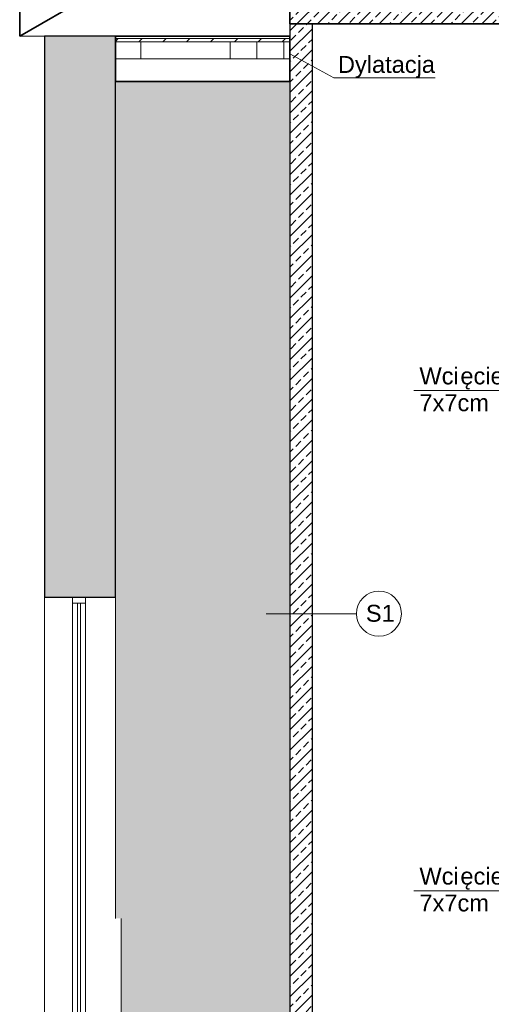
# Model space of a CAD drawing. Header units: centimetres. Extents: x 8610 to 11104, y -602 to 1730.
# Tile 4 of 9: x 8791 to 9210, y 364 to 1238. Entities that reach past the tile are written whole.
import ezdxf

# ---------------------------------------------------------------- set-up
doc = ezdxf.new("R2010")
doc.units = ezdxf.units.CM
for name, color, linetype, lineweight in [('A-DETL-THIN', 151, 'Continuous', 9), ('A-FLOR', 192, 'Continuous', 9), ('A-FLOR-MCUT', 51, 'Continuous', 9), ('A-FLOR-PATT', 8, 'Continuous', 35), ('A-GLAZ', 151, 'Continuous', 9), ('A-ROOF', 132, 'Continuous', 9), ('A-WALL', 113, 'Continuous', 9), ('A-WALL-PATT', 111, 'Continuous', 9), ('G-ANNO-TEXT', 231, 'Continuous', 9)]:
    doc.layers.add(name, color=color, linetype=linetype, lineweight=lineweight)
doc.styles.add('Arial_1', font='arial.ttf', dxfattribs={"height": 15})
pattern_1 = [(45, (9731.589, 250), (-9.1238, 9.1238), []), (45, (9740.713, 250), (-9.1238, 9.1238), [6.452, -3.226])]

# ---------------------------------------------------------------- blocks, each defined once
blk = doc.blocks.new('Aluminum_1 szybowe - OKNA NA KLATCE 140_490-541849-Przekrój 5')
at = {"layer": 'A-GLAZ', "lineweight": 18}
for p, q in [((8837.71, 725), (8837.71, 719.92)), ((8849.14, 725), (8837.71, 725)), ((8837.71, 719.92), (8849.14, 719.92)), ((8842.16, 719.92), (8842.16, 240.08)), ((8844.7, 719.92), (8842.16, 719.92)), ((8844.7, 240.08), (8844.7, 719.92)), ((8849.14, 719.92), (8849.14, 725)), ((8837.71, 240.08), (8837.71, 235)), ((8849.14, 240.08), (8837.71, 240.08)), ((8842.16, 240.08), (8844.7, 240.08)), ((8849.14, 235), (8849.14, 240.08)), ((8837.71, 235), (8849.14, 235))]:
    blk.add_line(p, q, dxfattribs=at)
at = {"layer": 'A-GLAZ'}
for p, q in [((8837.71, 240.08), (8837.71, 719.92)), ((8849.14, 240.08), (8849.14, 719.92))]:
    blk.add_line(p, q, dxfattribs=at)

msp = doc.modelspace()

# ---------------------------------------------------------------- hatches: boundary and pattern name
at = {"layer": 'A-FLOR-PATT', "lineweight": 9}
h = msp.add_hatch(dxfattribs=at)
h.set_pattern_fill('FP_2', color=256, style=0, pattern_type=2)
h.set_pattern_definition(pattern_1)
h.paths.add_polyline_path([(9233.73, 1234), (9335.71, 1234), (9335.71, 1254), (9030.71, 1254), (9030.71, 1234)])
h = msp.add_hatch(dxfattribs=at)
h.set_pattern_fill('FP_5', color=256, style=0, pattern_type=2)
h.set_pattern_definition([(45, (9731.589, 250), (-10.6066, 10.6066), [])])
h.paths.add_polyline_path([(10168.84, 1218), (10337.71, 1218), (10337.71, 1221), (9335.71, 1221), (9335.71, 1218), (9857.14, 1218)])
h.paths.add_polyline_path([(9030.71, 1218), (9030.71, 1221), (8875.71, 1221), (8875.71, 1218), (8922.02, 1218)])
h = msp.add_hatch(dxfattribs=at)
h.set_pattern_fill('FP_4', color=256, style=0, pattern_type=2)
h.set_pattern_definition([(0, (9731.59, 250), (63.5, 63.5), [63.5, -63.5]), (0, (9731.59, 273.81), (63.5, 63.5), [63.5, -63.5]), (0, (9731.59, 297.625), (63.5, 63.5), [63.5, -63.5]), (90, (9739.526, 305.56), (-63.5, 63.5), [63.5, -63.5]), (90, (9763.34, 305.56), (-63.5, 63.5), [63.5, -63.5]), (90, (9787.15, 305.56), (-63.5, 63.5), [63.5, -63.5])])
h.paths.add_polyline_path([(10168.84, 1203), (10337.71, 1203), (10337.71, 1218), (9335.71, 1218), (9335.71, 1203), (9857.14, 1203)])
h.paths.add_polyline_path([(8875.71, 1203), (9030.71, 1203), (9030.71, 1218), (8875.71, 1218)])
at = {"layer": 'A-WALL-PATT'}
h = msp.add_hatch(dxfattribs=at)
h.set_pattern_fill('FP_2', color=256, style=0, pattern_type=2)
h.set_pattern_definition(pattern_1)
h.paths.add_polyline_path([(9030.71, 884), (9050.71, 884), (9050.71, 1234), (9030.71, 1234), (9030.71, 981.53)])
msp.add_hatch(color=256, dxfattribs=at).paths.add_polyline_path([(8812.71, 725), (8875.71, 725), (8875.71, 1223), (8812.71, 1223), (8812.71, 981.53)])
h = msp.add_hatch(color=256, dxfattribs=at)
h.paths.add_polyline_path([(8875.71, 440), (9030.71, 440), (9030.71, 1183), (8875.71, 1183), (8875.71, 505.02)])
h.paths.add_polyline_path([(9350.71, 440), (9350.62, 842), (9335.71, 842), (9335.71, 440), (9350.62, 440)])
h.paths.add_polyline_path([(9339.28, 884), (9350.71, 884), (9350.71, 1183), (9335.71, 1183), (9335.71, 884)])
h = msp.add_hatch(dxfattribs=at)
h.set_pattern_fill('FP_2', color=256, style=0, pattern_type=2)
h.set_pattern_definition(pattern_1)
h.paths.add_polyline_path([(9038.91, 440), (9050.71, 440), (9050.71, 884), (9030.71, 884), (9030.71, 440)])
h = msp.add_hatch(color=256, dxfattribs=at)
h.paths.add_polyline_path([(8880.71, -330), (9030.71, -330), (9030.71, 440), (8880.71, 440), (8880.71, -240), (9029.71, -240), (9029.71, -267), (8880.71, -267), (8880.71, -289.16)])
h.paths.add_polyline_path([(9350.62, -330), (9350.72, -330), (9350.62, -27), (9335.71, -27), (9335.71, -330)])
h.paths.add_polyline_path([(9350.72, 0), (9350.72, 353), (9335.71, 353), (9335.71, 0), (9350.62, 0)])
h = msp.add_hatch(dxfattribs=at)
h.set_pattern_fill('FP_2', color=256, style=0, pattern_type=2)
h.set_pattern_definition(pattern_1)
h.paths.add_polyline_path([(9050.71, 0), (9050.71, 440), (9030.71, 440), (9030.71, 0), (9048.65, 0)])

# ---------------------------------------------------------------- linework, layer by layer
at = {"layer": 'A-DETL-THIN'}
for p, q in [((9069.65, 1186), (9030.71, 1207.58)), ((9069.65, 1186), (9159.65, 1186)), ((9140.72, 908.5), (9300.03, 908.5)), ((9009.72, 710.5), (9089.72, 710.5)), ((9140.72, 464.5), (9300.03, 464.5))]:
    msp.add_line(p, q, dxfattribs=at)
msp.add_circle((9109.72, 710.5), 20, dxfattribs=at)
at = {"layer": 'A-FLOR', "lineweight": 35}
for p, q in [((9030.71, 1254), (9030.71, 1234)), ((9030.71, 1234), (9335.71, 1234)), ((9030.71, 1223), (8875.71, 1223)), ((8875.71, 1223), (8875.71, 1183)), ((9030.71, 1183), (9030.71, 1223)), ((8875.71, 1183), (9030.71, 1183))]:
    msp.add_line(p, q, dxfattribs=at)
at = {"layer": 'A-FLOR-MCUT'}
for p, q in [((9030.71, 1221), (8875.71, 1221)), ((9030.71, 1218), (8875.71, 1218)), ((9030.71, 1203), (8875.71, 1203))]:
    msp.add_line(p, q, dxfattribs=at)
at = {"layer": 'A-ROOF', "lineweight": 35}
for p, q in [((8790.71, 1223), (9176.1, 1445.5)), ((8790.71, 1255.33), (8790.71, 1223))]:
    msp.add_line(p, q, dxfattribs=at)
at = {"layer": 'A-ROOF'}
msp.add_line((8790.71, 1223), (8812.71, 1223), dxfattribs=at)
at = {"layer": 'A-WALL', "lineweight": 25}
for p, q in [((9030.71, 1234), (9030.71, -17)), ((9050.71, 0), (9050.71, 1234)), ((8875.71, 1223), (8812.71, 1223)), ((8812.71, 1223), (8812.71, 725)), ((8875.71, 725), (8875.71, 1183)), ((8812.71, 725), (8875.71, 725))]:
    msp.add_line(p, q, dxfattribs=at)
at = {"layer": 'A-WALL'}
for p, q in [((8812.71, 235), (8812.71, 725)), ((8875.71, 725), (8875.71, 440)), ((8880.71, 440), (8880.71, 235))]:
    msp.add_line(p, q, dxfattribs=at)

# ---------------------------------------------------------------- block references
at = {"layer": 'A-GLAZ'}
msp.add_blockref('Aluminum_1 szybowe - OKNA NA KLATCE 140_490-541849-Przekrój 5', (0, 0), dxfattribs=at)

# ---------------------------------------------------------------- texts
at = {"layer": 'G-ANNO-TEXT', "color": 7, "char_height": 15, "attachment_point": 1, "style": 'Arial_1'}
for s, insert, width in [('Dylatacja', (9073.31, 1205.52), 102.616), ('Wci', (9145.68, 929.02), 44.0928), ('ęcie w progu', (9182.06, 929.02), 142.7004), ('7x7cm', (9145.68, 905.21), 74.5569), ('S1', (9098.13, 718.34), 31.2658), ('Wci', (9145.68, 485.02), 44.0928), ('ęcie w progu', (9182.06, 485.02), 142.7004), ('7x7cm', (9145.68, 461.21), 74.5569)]:
    msp.add_mtext(s, dxfattribs=dict(at, insert=insert, width=width))

doc.saveas('drawing.dxf')
